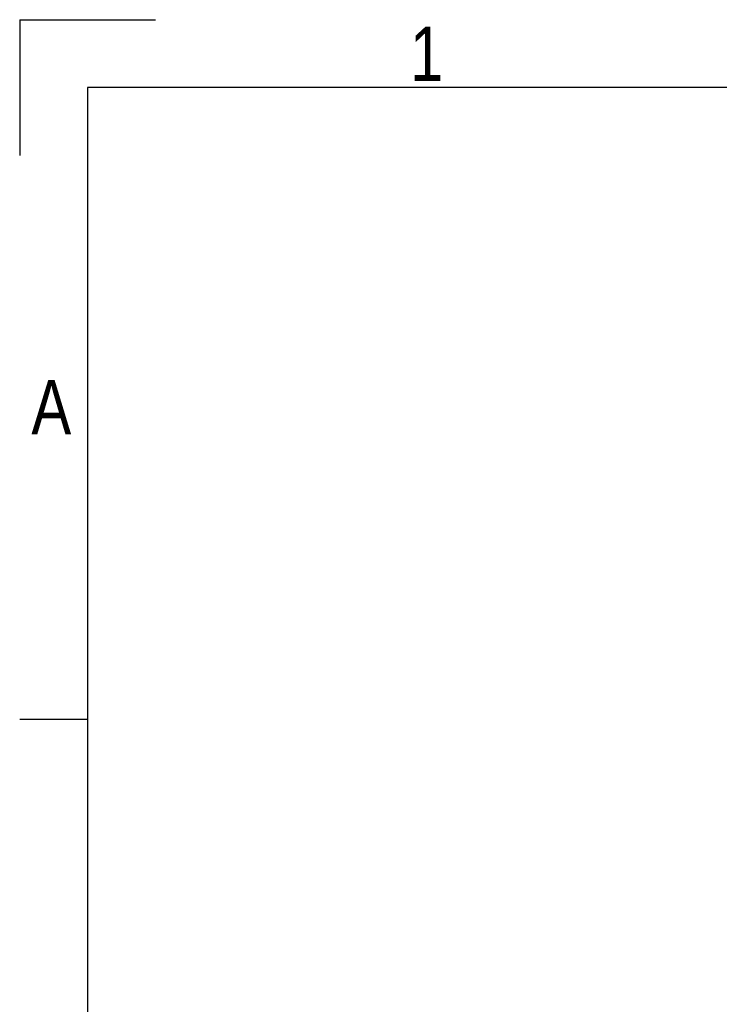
# Model space of a CAD drawing. Header units: millimetres. Extents: x 0 to 420, y 0 to 297.
# Tile 7 of 31: x 0 to 53, y 222 to 297. Entities that reach past the tile are written whole.
import ezdxf

# ---------------------------------------------------------------- set-up
doc = ezdxf.new("R2010")
doc.units = ezdxf.units.MM
doc.layers.add('CARTIGLIO', color=140, linetype='Continuous')
doc.styles.add('SLDTEXTSTYLE2', font='TXT', dxfattribs={"width": 0.821468})

msp = doc.modelspace()

# ---------------------------------------------------------------- linework, layer by layer
at = {"layer": 'CARTIGLIO', "linetype": 'Continuous'}
for p, q in [((0.0059, 296.9968), (0.0059, 286.6484)), ((0.0059, 296.9968), (10.3543, 296.9968)), ((414.8274, 291.8226), (5.1801, 291.8226)), ((5.1801, 291.8226), (5.1801, 5.171)), ((5.1801, 243.7024), (0.0059, 243.7024))]:
    msp.add_line(p, q, dxfattribs=at)

# ---------------------------------------------------------------- texts
at = {"layer": 'CARTIGLIO', "char_height": 4.1394, "attachment_point": 2, "style": 'SLDTEXTSTYLE2'}
for s, insert in [('1', (31.0075, 296.4629)), ('A', (2.4139, 269.5569))]:
    msp.add_mtext(s, dxfattribs=dict(at, insert=insert))

doc.saveas('drawing.dxf')
